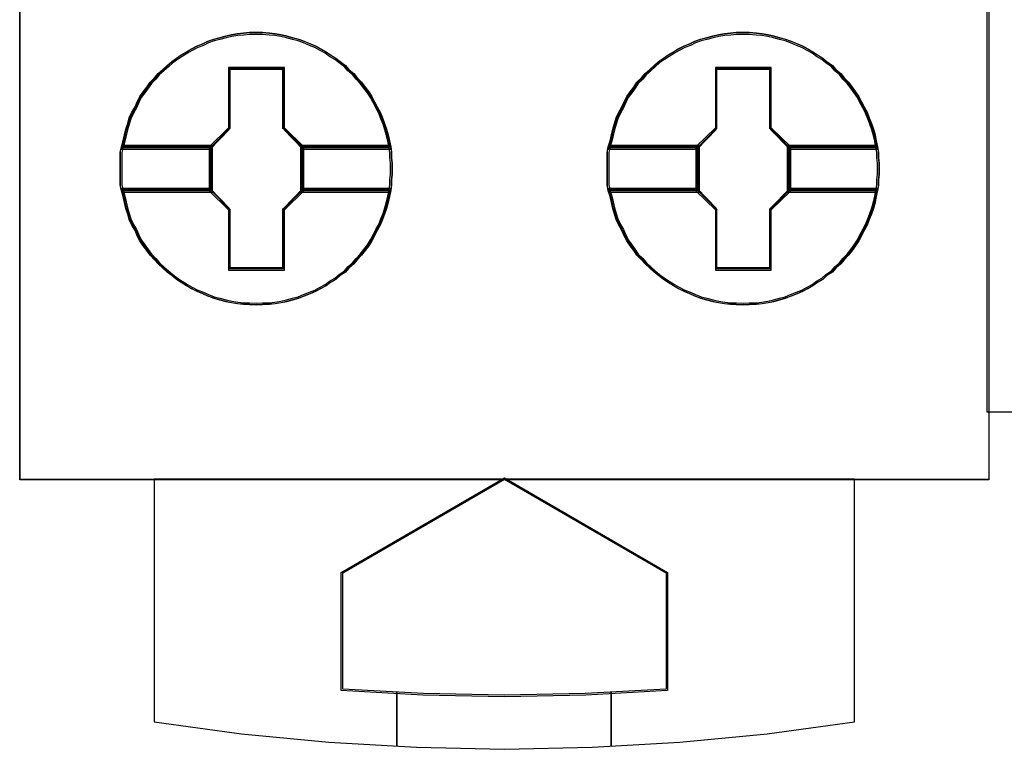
# Model space of a CAD drawing. Header units: millimetres. Extents: x 18084 to 52399, y 38174 to 56392.
# Tile 17 of 256: x 22812 to 22830, y 43727 to 43741. Entities that reach past the tile are written whole.
import ezdxf

# ---------------------------------------------------------------- set-up
doc = ezdxf.new("R2010")
doc.units = ezdxf.units.MM
doc.header["$LTSCALE"] = 100
doc.layers.add('45', color=7, linetype='Continuous')
doc.styles.get("Standard").update_dxf_attribs({"font": 'arial.ttf'})

# ---------------------------------------------------------------- blocks, each defined once
blk = doc.blocks.new('zw$B6D6')
at = {"layer": '45', "color": 7}
for points in [[(0, 8.8013), (1.8014, 8.8013), (1.8014, 8.8013), (1.8014, 0.5007), (1.8014, 0.5007), (0, 0.5007), (0, 0.5007), (0, 8.8013), (0, 8.8013)], [(0.0008, 8.8008), (1.8009, 8.8008), (1.8009, 0.5013), (0.0008, 0.5013), (0.0008, 8.8008)], [(0.6925, 1.0795), (0.6925, 1.0688), (0.6913, 1.0587), (0.6913, 1.0487), (0.6896, 1.0386), (0.6872, 1.0274), (0.6848, 1.0167), (0.6819, 1.0055), (0.6783, 0.9948), (0.6742, 0.9847), (0.67, 0.9741), (0.6647, 0.9646), (0.6594, 0.9545), (0.6546, 0.9451), (0.6487, 0.9362), (0.6422, 0.9273), (0.6351, 0.9184), (0.6274, 0.9101), (0.6209, 0.9024), (0.612, 0.8947), (0.6055, 0.887), (0.5955, 0.8805), (0.5878, 0.8734), (0.5777, 0.8675), (0.5694, 0.8616), (0.56, 0.8563), (0.5499, 0.8509), (0.5399, 0.8468), (0.5286, 0.8426), (0.5186, 0.8385), (0.5079, 0.8355), (0.4967, 0.8326), (0.486, 0.8302), (0.4748, 0.8284), (0.4641, 0.8272), (0.4511, 0.8267), (0.4405, 0.8261), (0.4269, 0.8267), (0.4162, 0.8272), (0.405, 0.8284), (0.3937, 0.8302), (0.3831, 0.8326), (0.3712, 0.8355), (0.3606, 0.8385), (0.3499, 0.8426), (0.3405, 0.8468), (0.3298, 0.8509), (0.3192, 0.8563), (0.3103, 0.8616), (0.3002, 0.8675), (0.2914, 0.8734), (0.2825, 0.8805), (0.2742, 0.887), (0.2659, 0.8947), (0.2576, 0.9024), (0.2505, 0.9101), (0.2423, 0.9184), (0.2363, 0.9273), (0.2298, 0.9362), (0.2233, 0.9451), (0.2186, 0.9545), (0.2145, 0.9646), (0.2085, 0.9741), (0.2038, 0.9847), (0.2008, 0.9948), (0.1973, 1.0055), (0.1949, 1.0167), (0.1926, 1.0274), (0.189, 1.0386), (0.1866, 1.0487), (0.1866, 1.0587), (0.1866, 1.0688), (0.1866, 1.0795), (0.1866, 1.0895), (0.1866, 1.0996), (0.1866, 1.1097), (0.189, 1.1197), (0.1926, 1.131), (0.1949, 1.1422), (0.1973, 1.1529), (0.2008, 1.1635), (0.2038, 1.1736), (0.2085, 1.1843), (0.2145, 1.1943), (0.2186, 1.2038), (0.2233, 1.2133), (0.2298, 1.2221), (0.2363, 1.231), (0.2423, 1.2399), (0.2505, 1.2482), (0.2576, 1.2565), (0.2659, 1.2636), (0.2742, 1.2713), (0.2825, 1.2784), (0.2914, 1.2849), (0.3002, 1.2908), (0.3103, 1.2967), (0.3192, 1.3021), (0.3298, 1.3074), (0.3405, 1.3116), (0.3499, 1.3163), (0.3606, 1.3198), (0.3712, 1.3228), (0.3831, 1.3258), (0.3937, 1.3281), (0.405, 1.3299), (0.4162, 1.3311), (0.4269, 1.3323), (0.4405, 1.3323), (0.4511, 1.3323), (0.4641, 1.3311), (0.4748, 1.3299), (0.486, 1.3281), (0.4967, 1.3258), (0.5079, 1.3228), (0.5186, 1.3198), (0.5286, 1.3163), (0.5399, 1.3116), (0.5499, 1.3074), (0.56, 1.3021), (0.5694, 1.2967), (0.5777, 1.2908), (0.5878, 1.2849), (0.5955, 1.2784), (0.6055, 1.2713), (0.612, 1.2636), (0.6209, 1.2565), (0.6274, 1.2482), (0.6351, 1.2399), (0.6422, 1.231), (0.6487, 1.2221), (0.6546, 1.2133), (0.6594, 1.2038), (0.6647, 1.1943), (0.67, 1.1843), (0.6742, 1.1736), (0.6783, 1.1635), (0.6819, 1.1529), (0.6848, 1.1422), (0.6872, 1.131), (0.6896, 1.1197), (0.6913, 1.1097), (0.6913, 1.0996), (0.6925, 1.0895), (0.6925, 1.0795)], [(0.4405, 1.3323), (0.4269, 1.3323), (0.4162, 1.3311), (0.405, 1.3299), (0.3938, 1.3281), (0.3831, 1.3256), (0.3713, 1.3226), (0.3606, 1.3196), (0.35, 1.316), (0.3405, 1.3112), (0.3299, 1.3069), (0.3192, 1.3015), (0.3104, 1.2961), (0.3003, 1.2901), (0.2914, 1.284), (0.2826, 1.2774), (0.2743, 1.2702), (0.266, 1.2623), (0.2577, 1.2551), (0.2506, 1.2466), (0.2423, 1.2382), (0.2364, 1.2291), (0.2299, 1.2201), (0.2234, 1.211), (0.2187, 1.2014), (0.2145, 1.1917), (0.2086, 1.1815), (0.2039, 1.1706), (0.2009, 1.1604), (0.1974, 1.1495), (0.195, 1.1387), (0.1927, 1.1272), (0.1891, 1.1158), (0.3541, 1.1158), (0.3896, 1.1519), (0.3896, 1.2653), (0.4908, 1.2653), (0.4908, 1.1519), (0.5262, 1.1158), (0.6895, 1.1158), (0.6871, 1.1272), (0.6848, 1.1387), (0.6818, 1.1495), (0.6783, 1.1604), (0.6741, 1.1706), (0.67, 1.1815), (0.6646, 1.1917), (0.6593, 1.2014), (0.6546, 1.211), (0.6487, 1.2201), (0.6422, 1.2291), (0.6351, 1.2382), (0.6274, 1.2466), (0.6209, 1.2551), (0.612, 1.2623), (0.6055, 1.2702), (0.5954, 1.2774), (0.5878, 1.284), (0.5777, 1.2901), (0.5694, 1.2961), (0.56, 1.3015), (0.5499, 1.3069), (0.5399, 1.3112), (0.5286, 1.316), (0.5186, 1.3196), (0.5079, 1.3226), (0.4967, 1.3256), (0.486, 1.3281), (0.4748, 1.3299), (0.4641, 1.3311), (0.4511, 1.3323), (0.4405, 1.3323)], [(0.1891, 1.1158), (0.3541, 1.1158), (0.3896, 1.1519), (0.3896, 1.2653), (0.4908, 1.2653), (0.4908, 1.1519), (0.5262, 1.1158), (0.6895, 1.1158), (0.6871, 1.1272), (0.6848, 1.1387), (0.6818, 1.1495), (0.6783, 1.1604), (0.6741, 1.1706), (0.67, 1.1815), (0.6646, 1.1917), (0.6593, 1.2014), (0.6546, 1.211), (0.6487, 1.2201), (0.6422, 1.2291), (0.6351, 1.2382), (0.6274, 1.2466), (0.6209, 1.2551), (0.612, 1.2623), (0.6055, 1.2702), (0.5954, 1.2774), (0.5878, 1.284), (0.5777, 1.2901), (0.5694, 1.2961), (0.56, 1.3015), (0.5499, 1.3069), (0.5399, 1.3112), (0.5286, 1.316), (0.5186, 1.3196), (0.5079, 1.3226), (0.4967, 1.3256), (0.486, 1.3281), (0.4748, 1.3299), (0.4641, 1.3311), (0.4511, 1.3323), (0.4405, 1.3323), (0.4269, 1.3323), (0.4162, 1.3311), (0.405, 1.3299), (0.3938, 1.3281), (0.3831, 1.3256), (0.3713, 1.3226), (0.3606, 1.3196), (0.35, 1.316), (0.3405, 1.3112), (0.3299, 1.3069), (0.3192, 1.3015), (0.3104, 1.2961), (0.3003, 1.2901), (0.2914, 1.284), (0.2826, 1.2774), (0.2743, 1.2702), (0.266, 1.2623), (0.2577, 1.2551), (0.2506, 1.2466), (0.2423, 1.2382), (0.2364, 1.2291), (0.2299, 1.2201), (0.2234, 1.211), (0.2187, 1.2014), (0.2145, 1.1917), (0.2086, 1.1815), (0.2039, 1.1706), (0.2009, 1.1604), (0.1974, 1.1495), (0.195, 1.1387), (0.1927, 1.1272), (0.1891, 1.1158)], [(0.4405, 1.329), (0.427, 1.329), (0.4165, 1.3278), (0.4054, 1.3266), (0.3943, 1.3249), (0.3838, 1.3226), (0.3721, 1.3196), (0.3616, 1.3167), (0.3511, 1.3132), (0.3417, 1.3085), (0.3312, 1.3044), (0.3207, 1.2992), (0.3119, 1.2939), (0.302, 1.288), (0.2932, 1.2822), (0.2845, 1.2758), (0.2763, 1.2688), (0.2681, 1.2611), (0.2599, 1.2541), (0.2529, 1.2459), (0.2447, 1.2378), (0.2389, 1.229), (0.2325, 1.2202), (0.226, 1.2114), (0.2214, 1.2021), (0.2173, 1.1927), (0.2114, 1.1828), (0.2067, 1.1723), (0.2038, 1.1623), (0.2003, 1.1518), (0.198, 1.1413), (0.1956, 1.1302), (0.1921, 1.119), (0.3552, 1.119), (0.3902, 1.1541), (0.3902, 1.2641), (0.4901, 1.2641), (0.4901, 1.1541), (0.5252, 1.119), (0.6865, 1.119), (0.6841, 1.1302), (0.6818, 1.1413), (0.6789, 1.1518), (0.6754, 1.1623), (0.6713, 1.1723), (0.6672, 1.1828), (0.6619, 1.1927), (0.6567, 1.2021), (0.652, 1.2114), (0.6462, 1.2202), (0.6397, 1.229), (0.6327, 1.2378), (0.6251, 1.2459), (0.6187, 1.2541), (0.6099, 1.2611), (0.6035, 1.2688), (0.5936, 1.2758), (0.586, 1.2822), (0.576, 1.288), (0.5679, 1.2939), (0.5585, 1.2992), (0.5486, 1.3044), (0.5386, 1.3085), (0.5275, 1.3132), (0.5176, 1.3167), (0.5071, 1.3196), (0.496, 1.3226), (0.4855, 1.3249), (0.4744, 1.3266), (0.4638, 1.3278), (0.451, 1.329), (0.4405, 1.329)], [(0.1921, 1.119), (0.3552, 1.119), (0.3902, 1.1541), (0.3902, 1.2641), (0.4901, 1.2641), (0.4901, 1.1541), (0.5252, 1.119), (0.6865, 1.119), (0.6841, 1.1302), (0.6818, 1.1413), (0.6789, 1.1518), (0.6754, 1.1623), (0.6713, 1.1723), (0.6672, 1.1828), (0.6619, 1.1927), (0.6567, 1.2021), (0.652, 1.2114), (0.6462, 1.2202), (0.6397, 1.229), (0.6327, 1.2378), (0.6251, 1.2459), (0.6187, 1.2541), (0.6099, 1.2611), (0.6035, 1.2688), (0.5936, 1.2758), (0.586, 1.2822), (0.576, 1.288), (0.5679, 1.2939), (0.5585, 1.2992), (0.5486, 1.3044), (0.5386, 1.3085), (0.5275, 1.3132), (0.5176, 1.3167), (0.5071, 1.3196), (0.496, 1.3226), (0.4855, 1.3249), (0.4744, 1.3266), (0.4638, 1.3278), (0.451, 1.329), (0.4405, 1.329), (0.427, 1.329), (0.4165, 1.3278), (0.4054, 1.3266), (0.3943, 1.3249), (0.3838, 1.3226), (0.3721, 1.3196), (0.3616, 1.3167), (0.3511, 1.3132), (0.3417, 1.3085), (0.3312, 1.3044), (0.3207, 1.2992), (0.3119, 1.2939), (0.302, 1.288), (0.2932, 1.2822), (0.2845, 1.2758), (0.2763, 1.2688), (0.2681, 1.2611), (0.2599, 1.2541), (0.2529, 1.2459), (0.2447, 1.2378), (0.2389, 1.229), (0.2325, 1.2202), (0.226, 1.2114), (0.2214, 1.2021), (0.2173, 1.1927), (0.2114, 1.1828), (0.2067, 1.1723), (0.2038, 1.1623), (0.2003, 1.1518), (0.198, 1.1413), (0.1956, 1.1302), (0.1921, 1.119)], [(1.5975, 1.0795), (1.5975, 1.0688), (1.5963, 1.0587), (1.5963, 1.0487), (1.5945, 1.0386), (1.5921, 1.0274), (1.5898, 1.0167), (1.5868, 1.0055), (1.5833, 0.9948), (1.5791, 0.9847), (1.575, 0.9741), (1.5697, 0.9646), (1.5643, 0.9545), (1.5596, 0.9451), (1.5537, 0.9362), (1.5472, 0.9273), (1.5401, 0.9184), (1.5324, 0.9101), (1.5259, 0.9024), (1.517, 0.8947), (1.5105, 0.887), (1.5004, 0.8805), (1.4927, 0.8734), (1.4827, 0.8675), (1.4744, 0.8616), (1.4649, 0.8563), (1.4549, 0.8509), (1.4448, 0.8468), (1.4336, 0.8426), (1.4235, 0.8385), (1.4129, 0.8355), (1.4016, 0.8326), (1.391, 0.8302), (1.3797, 0.8284), (1.3691, 0.8272), (1.3561, 0.8267), (1.3454, 0.8261), (1.3318, 0.8267), (1.3212, 0.8272), (1.3099, 0.8284), (1.2987, 0.8302), (1.288, 0.8326), (1.2762, 0.8355), (1.2655, 0.8385), (1.2549, 0.8426), (1.2454, 0.8468), (1.2348, 0.8509), (1.2241, 0.8563), (1.2153, 0.8616), (1.2052, 0.8675), (1.1963, 0.8734), (1.1874, 0.8805), (1.1792, 0.887), (1.1709, 0.8947), (1.1626, 0.9024), (1.1555, 0.9101), (1.1472, 0.9184), (1.1413, 0.9273), (1.1348, 0.9362), (1.1283, 0.9451), (1.1235, 0.9545), (1.1194, 0.9646), (1.1135, 0.9741), (1.1088, 0.9847), (1.1058, 0.9948), (1.1023, 1.0055), (1.0999, 1.0167), (1.0975, 1.0274), (1.094, 1.0386), (1.0916, 1.0487), (1.0916, 1.0587), (1.0916, 1.0688), (1.0916, 1.0795), (1.0916, 1.0895), (1.0916, 1.0996), (1.0916, 1.1097), (1.094, 1.1197), (1.0975, 1.131), (1.0999, 1.1422), (1.1023, 1.1529), (1.1058, 1.1635), (1.1088, 1.1736), (1.1135, 1.1843), (1.1194, 1.1943), (1.1235, 1.2038), (1.1283, 1.2133), (1.1348, 1.2221), (1.1413, 1.231), (1.1472, 1.2399), (1.1555, 1.2482), (1.1626, 1.2565), (1.1709, 1.2636), (1.1792, 1.2713), (1.1874, 1.2784), (1.1963, 1.2849), (1.2052, 1.2908), (1.2153, 1.2967), (1.2241, 1.3021), (1.2348, 1.3074), (1.2454, 1.3116), (1.2549, 1.3163), (1.2655, 1.3198), (1.2762, 1.3228), (1.288, 1.3258), (1.2987, 1.3281), (1.3099, 1.3299), (1.3212, 1.3311), (1.3318, 1.3323), (1.3454, 1.3323), (1.3561, 1.3323), (1.3691, 1.3311), (1.3797, 1.3299), (1.391, 1.3281), (1.4016, 1.3258), (1.4129, 1.3228), (1.4235, 1.3198), (1.4336, 1.3163), (1.4448, 1.3116), (1.4549, 1.3074), (1.4649, 1.3021), (1.4744, 1.2967), (1.4827, 1.2908), (1.4927, 1.2849), (1.5004, 1.2784), (1.5105, 1.2713), (1.517, 1.2636), (1.5259, 1.2565), (1.5324, 1.2482), (1.5401, 1.2399), (1.5472, 1.231), (1.5537, 1.2221), (1.5596, 1.2133), (1.5643, 1.2038), (1.5697, 1.1943), (1.575, 1.1843), (1.5791, 1.1736), (1.5833, 1.1635), (1.5868, 1.1529), (1.5898, 1.1422), (1.5921, 1.131), (1.5945, 1.1197), (1.5963, 1.1097), (1.5963, 1.0996), (1.5975, 1.0895), (1.5975, 1.0795)], [(1.3454, 1.3323), (1.3318, 1.3323), (1.3212, 1.3311), (1.31, 1.3299), (1.2987, 1.3281), (1.2881, 1.3256), (1.2762, 1.3226), (1.2656, 1.3196), (1.2549, 1.316), (1.2455, 1.3112), (1.2348, 1.3069), (1.2242, 1.3015), (1.2153, 1.2961), (1.2053, 1.2901), (1.1964, 1.284), (1.1875, 1.2774), (1.1792, 1.2702), (1.171, 1.2623), (1.1627, 1.2551), (1.1556, 1.2466), (1.1473, 1.2382), (1.1414, 1.2291), (1.1349, 1.2201), (1.1284, 1.211), (1.1236, 1.2014), (1.1195, 1.1917), (1.1136, 1.1815), (1.1089, 1.1706), (1.1059, 1.1604), (1.1024, 1.1495), (1.1, 1.1387), (1.0976, 1.1272), (1.0941, 1.1158), (1.2591, 1.1158), (1.2946, 1.1519), (1.2946, 1.2653), (1.3957, 1.2653), (1.3957, 1.1519), (1.4312, 1.1158), (1.5944, 1.1158), (1.5921, 1.1272), (1.5897, 1.1387), (1.5868, 1.1495), (1.5832, 1.1604), (1.5791, 1.1706), (1.5749, 1.1815), (1.5696, 1.1917), (1.5643, 1.2014), (1.5595, 1.211), (1.5536, 1.2201), (1.5471, 1.2291), (1.54, 1.2382), (1.5323, 1.2466), (1.5258, 1.2551), (1.517, 1.2623), (1.5105, 1.2702), (1.5004, 1.2774), (1.4927, 1.284), (1.4827, 1.2901), (1.4744, 1.2961), (1.4649, 1.3015), (1.4549, 1.3069), (1.4448, 1.3112), (1.4336, 1.316), (1.4235, 1.3196), (1.4129, 1.3226), (1.4016, 1.3256), (1.391, 1.3281), (1.3797, 1.3299), (1.3691, 1.3311), (1.3561, 1.3323), (1.3454, 1.3323)], [(1.0941, 1.1158), (1.2591, 1.1158), (1.2946, 1.1519), (1.2946, 1.2653), (1.3957, 1.2653), (1.3957, 1.1519), (1.4312, 1.1158), (1.5944, 1.1158), (1.5921, 1.1272), (1.5897, 1.1387), (1.5868, 1.1495), (1.5832, 1.1604), (1.5791, 1.1706), (1.5749, 1.1815), (1.5696, 1.1917), (1.5643, 1.2014), (1.5595, 1.211), (1.5536, 1.2201), (1.5471, 1.2291), (1.54, 1.2382), (1.5323, 1.2466), (1.5258, 1.2551), (1.517, 1.2623), (1.5105, 1.2702), (1.5004, 1.2774), (1.4927, 1.284), (1.4827, 1.2901), (1.4744, 1.2961), (1.4649, 1.3015), (1.4549, 1.3069), (1.4448, 1.3112), (1.4336, 1.316), (1.4235, 1.3196), (1.4129, 1.3226), (1.4016, 1.3256), (1.391, 1.3281), (1.3797, 1.3299), (1.3691, 1.3311), (1.3561, 1.3323), (1.3454, 1.3323), (1.3318, 1.3323), (1.3212, 1.3311), (1.31, 1.3299), (1.2987, 1.3281), (1.2881, 1.3256), (1.2762, 1.3226), (1.2656, 1.3196), (1.2549, 1.316), (1.2455, 1.3112), (1.2348, 1.3069), (1.2242, 1.3015), (1.2153, 1.2961), (1.2053, 1.2901), (1.1964, 1.284), (1.1875, 1.2774), (1.1792, 1.2702), (1.171, 1.2623), (1.1627, 1.2551), (1.1556, 1.2466), (1.1473, 1.2382), (1.1414, 1.2291), (1.1349, 1.2201), (1.1284, 1.211), (1.1236, 1.2014), (1.1195, 1.1917), (1.1136, 1.1815), (1.1089, 1.1706), (1.1059, 1.1604), (1.1024, 1.1495), (1.1, 1.1387), (1.0976, 1.1272), (1.0941, 1.1158)], [(1.3454, 1.329), (1.332, 1.329), (1.3215, 1.3278), (1.3104, 1.3266), (1.2993, 1.3249), (1.2887, 1.3226), (1.2771, 1.3196), (1.2665, 1.3167), (1.256, 1.3132), (1.2467, 1.3085), (1.2362, 1.3044), (1.2256, 1.2992), (1.2169, 1.2939), (1.2069, 1.288), (1.1982, 1.2822), (1.1894, 1.2758), (1.1812, 1.2688), (1.1731, 1.2611), (1.1649, 1.2541), (1.1579, 1.2459), (1.1497, 1.2378), (1.1438, 1.229), (1.1374, 1.2202), (1.131, 1.2114), (1.1263, 1.2021), (1.1222, 1.1927), (1.1164, 1.1828), (1.1117, 1.1723), (1.1088, 1.1623), (1.1053, 1.1518), (1.1029, 1.1413), (1.1006, 1.1302), (1.0971, 1.119), (1.2601, 1.119), (1.2952, 1.1541), (1.2952, 1.2641), (1.3951, 1.2641), (1.3951, 1.1541), (1.4302, 1.119), (1.5914, 1.119), (1.5891, 1.1302), (1.5868, 1.1413), (1.5838, 1.1518), (1.5803, 1.1623), (1.5762, 1.1723), (1.5721, 1.1828), (1.5669, 1.1927), (1.5616, 1.2021), (1.557, 1.2114), (1.5511, 1.2202), (1.5447, 1.229), (1.5377, 1.2378), (1.5301, 1.2459), (1.5236, 1.2541), (1.5149, 1.2611), (1.5085, 1.2688), (1.4985, 1.2758), (1.4909, 1.2822), (1.481, 1.288), (1.4728, 1.2939), (1.4635, 1.2992), (1.4535, 1.3044), (1.4436, 1.3085), (1.4325, 1.3132), (1.4226, 1.3167), (1.412, 1.3196), (1.4009, 1.3226), (1.3904, 1.3249), (1.3793, 1.3266), (1.3688, 1.3278), (1.3559, 1.329), (1.3454, 1.329)], [(1.0971, 1.119), (1.2601, 1.119), (1.2952, 1.1541), (1.2952, 1.2641), (1.3951, 1.2641), (1.3951, 1.1541), (1.4302, 1.119), (1.5914, 1.119), (1.5891, 1.1302), (1.5868, 1.1413), (1.5838, 1.1518), (1.5803, 1.1623), (1.5762, 1.1723), (1.5721, 1.1828), (1.5669, 1.1927), (1.5616, 1.2021), (1.557, 1.2114), (1.5511, 1.2202), (1.5447, 1.229), (1.5377, 1.2378), (1.5301, 1.2459), (1.5236, 1.2541), (1.5149, 1.2611), (1.5085, 1.2688), (1.4985, 1.2758), (1.4909, 1.2822), (1.481, 1.288), (1.4728, 1.2939), (1.4635, 1.2992), (1.4535, 1.3044), (1.4436, 1.3085), (1.4325, 1.3132), (1.4226, 1.3167), (1.412, 1.3196), (1.4009, 1.3226), (1.3904, 1.3249), (1.3793, 1.3266), (1.3688, 1.3278), (1.3559, 1.329), (1.3454, 1.329), (1.332, 1.329), (1.3215, 1.3278), (1.3104, 1.3266), (1.2993, 1.3249), (1.2887, 1.3226), (1.2771, 1.3196), (1.2665, 1.3167), (1.256, 1.3132), (1.2467, 1.3085), (1.2362, 1.3044), (1.2256, 1.2992), (1.2169, 1.2939), (1.2069, 1.288), (1.1982, 1.2822), (1.1894, 1.2758), (1.1812, 1.2688), (1.1731, 1.2611), (1.1649, 1.2541), (1.1579, 1.2459), (1.1497, 1.2378), (1.1438, 1.229), (1.1374, 1.2202), (1.131, 1.2114), (1.1263, 1.2021), (1.1222, 1.1927), (1.1164, 1.1828), (1.1117, 1.1723), (1.1088, 1.1623), (1.1053, 1.1518), (1.1029, 1.1413), (1.1006, 1.1302), (1.0971, 1.119)], [(0.492, 1.2673), (0.3883, 1.2673), (0.3883, 1.1555), (0.3519, 1.1198), (0.3519, 1.0383), (0.3883, 1.0026), (0.3883, 0.8907), (0.492, 0.8907), (0.492, 1.0026), (0.5284, 1.0383), (0.5284, 1.1198), (0.492, 1.1555), (0.492, 1.2673)], [(0.4903, 1.2643), (0.3903, 1.2643), (0.3903, 1.1543), (0.3552, 1.1192), (0.3552, 1.0391), (0.3903, 1.004), (0.3903, 0.894), (0.4903, 0.894), (0.4903, 1.004), (0.5254, 1.0391), (0.5254, 1.1192), (0.4903, 1.1543), (0.4903, 1.2643)], [(0.3892, 1.2651), (0.491, 1.2651), (0.3892, 1.2651)], [(0.3892, 1.1533), (0.3892, 1.2651), (0.3892, 1.1533)], [(0.4891, 1.1533), (0.4891, 1.2651), (0.4891, 1.1533)], [(1.3969, 1.2673), (1.2932, 1.2673), (1.2932, 1.1555), (1.2568, 1.1198), (1.2568, 1.0383), (1.2932, 1.0026), (1.2932, 0.8907), (1.3969, 0.8907), (1.3969, 1.0026), (1.4333, 1.0383), (1.4333, 1.1198), (1.3969, 1.1555), (1.3969, 1.2673)], [(1.3952, 1.2643), (1.2952, 1.2643), (1.2952, 1.1543), (1.2601, 1.1192), (1.2601, 1.0391), (1.2952, 1.004), (1.2952, 0.894), (1.3952, 0.894), (1.3952, 1.004), (1.4303, 1.0391), (1.4303, 1.1192), (1.3952, 1.1543), (1.3952, 1.2643)], [(1.2942, 1.2651), (1.396, 1.2651), (1.2942, 1.2651)], [(1.2942, 1.1533), (1.2942, 1.2651), (1.2942, 1.1533)], [(1.3941, 1.1533), (1.3941, 1.2651), (1.3941, 1.1533)], [(0.3544, 1.1182), (0.3911, 1.1552), (0.3544, 1.1182)], [(0.5262, 1.1182), (0.4891, 1.1552), (0.5262, 1.1182)], [(1.2593, 1.1182), (1.2961, 1.1552), (1.2593, 1.1182)], [(1.4311, 1.1182), (1.3941, 1.1552), (1.4311, 1.1182)], [(0.3585, 1.1223), (0.1891, 1.1223), (0.1866, 1.1116), (0.1866, 1.1008), (0.1866, 1.0901), (0.1866, 1.0793), (0.1866, 1.068), (0.1866, 1.0572), (0.1866, 1.0465), (0.1891, 1.0357), (0.3585, 1.0357), (0.3585, 1.1223)], [(0.3585, 1.0357), (0.3585, 1.1223), (0.1891, 1.1223), (0.1866, 1.1116), (0.1866, 1.1008), (0.1866, 1.0901), (0.1866, 1.0793), (0.1866, 1.068), (0.1866, 1.0572), (0.1866, 1.0465), (0.1891, 1.0357), (0.3585, 1.0357)], [(0.3554, 1.1193), (0.1923, 1.1193), (0.1899, 1.1094), (0.1899, 1.0994), (0.1899, 1.0894), (0.1899, 1.0795), (0.1899, 1.0689), (0.1899, 1.0589), (0.1899, 1.049), (0.1923, 1.039), (0.3554, 1.039), (0.3554, 1.1193)], [(0.3554, 1.039), (0.3554, 1.1193), (0.1923, 1.1193), (0.1899, 1.1094), (0.1899, 1.0994), (0.1899, 1.0894), (0.1899, 1.0795), (0.1899, 1.0689), (0.1899, 1.0589), (0.1899, 1.049), (0.1923, 1.039), (0.3554, 1.039)], [(0.1913, 1.1201), (0.3563, 1.1201), (0.1913, 1.1201)], [(0.3544, 1.1201), (0.3544, 1.0382), (0.3544, 1.1201)], [(0.6895, 1.1223), (0.5218, 1.1223), (0.5218, 1.0357), (0.6895, 1.0357), (0.6913, 1.0465), (0.6913, 1.0572), (0.6925, 1.068), (0.6925, 1.0793), (0.6925, 1.0901), (0.6913, 1.1008), (0.6913, 1.1116), (0.6895, 1.1223)], [(0.5218, 1.1223), (0.5218, 1.0357), (0.6895, 1.0357), (0.6913, 1.0465), (0.6913, 1.0572), (0.6925, 1.068), (0.6925, 1.0793), (0.6925, 1.0901), (0.6913, 1.1008), (0.6913, 1.1116), (0.6895, 1.1223), (0.5218, 1.1223)], [(0.5243, 1.1201), (0.6873, 1.1201), (0.5243, 1.1201)], [(0.5243, 1.1201), (0.5243, 1.0382), (0.5243, 1.1201)], [(0.6863, 1.1193), (0.5251, 1.1193), (0.5251, 1.039), (0.6863, 1.039), (0.688, 1.049), (0.688, 1.0589), (0.6892, 1.0689), (0.6892, 1.0795), (0.6892, 1.0894), (0.688, 1.0994), (0.688, 1.1094), (0.6863, 1.1193)], [(0.5251, 1.1193), (0.5251, 1.039), (0.6863, 1.039), (0.688, 1.049), (0.688, 1.0589), (0.6892, 1.0689), (0.6892, 1.0795), (0.6892, 1.0894), (0.688, 1.0994), (0.688, 1.1094), (0.6863, 1.1193), (0.5251, 1.1193)], [(1.2634, 1.1223), (1.094, 1.1223), (1.0916, 1.1116), (1.0916, 1.1008), (1.0916, 1.0901), (1.0916, 1.0793), (1.0916, 1.068), (1.0916, 1.0572), (1.0916, 1.0465), (1.094, 1.0357), (1.2634, 1.0357), (1.2634, 1.1223)], [(1.2634, 1.0357), (1.2634, 1.1223), (1.094, 1.1223), (1.0916, 1.1116), (1.0916, 1.1008), (1.0916, 1.0901), (1.0916, 1.0793), (1.0916, 1.068), (1.0916, 1.0572), (1.0916, 1.0465), (1.094, 1.0357), (1.2634, 1.0357)], [(1.2604, 1.1193), (1.0972, 1.1193), (1.0949, 1.1094), (1.0949, 1.0994), (1.0949, 1.0894), (1.0949, 1.0795), (1.0949, 1.0689), (1.0949, 1.0589), (1.0949, 1.049), (1.0972, 1.039), (1.2604, 1.039), (1.2604, 1.1193)], [(1.2604, 1.039), (1.2604, 1.1193), (1.0972, 1.1193), (1.0949, 1.1094), (1.0949, 1.0994), (1.0949, 1.0894), (1.0949, 1.0795), (1.0949, 1.0689), (1.0949, 1.0589), (1.0949, 1.049), (1.0972, 1.039), (1.2604, 1.039)], [(1.0963, 1.1201), (1.2612, 1.1201), (1.0963, 1.1201)], [(1.2593, 1.1201), (1.2593, 1.0382), (1.2593, 1.1201)], [(1.5944, 1.1223), (1.4267, 1.1223), (1.4267, 1.0357), (1.5944, 1.0357), (1.5962, 1.0465), (1.5962, 1.0572), (1.5975, 1.068), (1.5975, 1.0793), (1.5975, 1.0901), (1.5962, 1.1008), (1.5962, 1.1116), (1.5944, 1.1223)], [(1.4267, 1.1223), (1.4267, 1.0357), (1.5944, 1.0357), (1.5962, 1.0465), (1.5962, 1.0572), (1.5975, 1.068), (1.5975, 1.0793), (1.5975, 1.0901), (1.5962, 1.1008), (1.5962, 1.1116), (1.5944, 1.1223), (1.4267, 1.1223)], [(1.4292, 1.1201), (1.5922, 1.1201), (1.4292, 1.1201)], [(1.4292, 1.1201), (1.4292, 1.0382), (1.4292, 1.1201)], [(1.5912, 1.1193), (1.43, 1.1193), (1.43, 1.039), (1.5912, 1.039), (1.593, 1.049), (1.593, 1.0589), (1.5942, 1.0689), (1.5942, 1.0795), (1.5942, 1.0894), (1.593, 1.0994), (1.593, 1.1094), (1.5912, 1.1193)], [(1.43, 1.1193), (1.43, 1.039), (1.5912, 1.039), (1.593, 1.049), (1.593, 1.0589), (1.5942, 1.0689), (1.5942, 1.0795), (1.5942, 1.0894), (1.593, 1.0994), (1.593, 1.1094), (1.5912, 1.1193), (1.43, 1.1193)], [(0.6895, 1.0423), (0.5262, 1.0423), (0.4908, 1.0062), (0.4908, 0.8929), (0.3896, 0.8929), (0.3896, 1.0062), (0.3541, 1.0423), (0.1891, 1.0423), (0.1927, 1.0309), (0.195, 1.02), (0.1974, 1.0086), (0.2009, 0.9977), (0.2039, 0.9875), (0.2086, 0.9766), (0.2145, 0.967), (0.2187, 0.9568), (0.2234, 0.9471), (0.2299, 0.9381), (0.2364, 0.9291), (0.2423, 0.92), (0.2506, 0.9116), (0.2577, 0.9038), (0.266, 0.8959), (0.2743, 0.8881), (0.2826, 0.8815), (0.2914, 0.8742), (0.3003, 0.8682), (0.3104, 0.8622), (0.3192, 0.8568), (0.3299, 0.8514), (0.3405, 0.8471), (0.35, 0.8429), (0.3606, 0.8387), (0.3713, 0.8357), (0.3831, 0.8327), (0.3938, 0.8303), (0.405, 0.8285), (0.4162, 0.8273), (0.4269, 0.8267), (0.4405, 0.8261), (0.4511, 0.8267), (0.4641, 0.8273), (0.4748, 0.8285), (0.486, 0.8303), (0.4967, 0.8327), (0.5079, 0.8357), (0.5186, 0.8387), (0.5286, 0.8429), (0.5399, 0.8471), (0.5499, 0.8514), (0.56, 0.8568), (0.5694, 0.8622), (0.5777, 0.8682), (0.5878, 0.8742), (0.5954, 0.8815), (0.6055, 0.8881), (0.612, 0.8959), (0.6209, 0.9038), (0.6274, 0.9116), (0.6351, 0.92), (0.6422, 0.9291), (0.6487, 0.9381), (0.6546, 0.9471), (0.6593, 0.9568), (0.6646, 0.967), (0.67, 0.9766), (0.6741, 0.9875), (0.6783, 0.9977), (0.6818, 1.0086), (0.6848, 1.02), (0.6871, 1.0309), (0.6895, 1.0423)], [(0.3896, 0.8929), (0.3896, 1.0062), (0.3541, 1.0423), (0.1891, 1.0423), (0.1927, 1.0309), (0.195, 1.02), (0.1974, 1.0086), (0.2009, 0.9977), (0.2039, 0.9875), (0.2086, 0.9766), (0.2145, 0.967), (0.2187, 0.9568), (0.2234, 0.9471), (0.2299, 0.9381), (0.2364, 0.9291), (0.2423, 0.92), (0.2506, 0.9116), (0.2577, 0.9038), (0.266, 0.8959), (0.2743, 0.8881), (0.2826, 0.8815), (0.2914, 0.8742), (0.3003, 0.8682), (0.3104, 0.8622), (0.3192, 0.8568), (0.3299, 0.8514), (0.3405, 0.8471), (0.35, 0.8429), (0.3606, 0.8387), (0.3713, 0.8357), (0.3831, 0.8327), (0.3938, 0.8303), (0.405, 0.8285), (0.4162, 0.8273), (0.4269, 0.8267), (0.4405, 0.8261), (0.4511, 0.8267), (0.4641, 0.8273), (0.4748, 0.8285), (0.486, 0.8303), (0.4967, 0.8327), (0.5079, 0.8357), (0.5186, 0.8387), (0.5286, 0.8429), (0.5399, 0.8471), (0.5499, 0.8514), (0.56, 0.8568), (0.5694, 0.8622), (0.5777, 0.8682), (0.5878, 0.8742), (0.5954, 0.8815), (0.6055, 0.8881), (0.612, 0.8959), (0.6209, 0.9038), (0.6274, 0.9116), (0.6351, 0.92), (0.6422, 0.9291), (0.6487, 0.9381), (0.6546, 0.9471), (0.6593, 0.9568), (0.6646, 0.967), (0.67, 0.9766), (0.6741, 0.9875), (0.6783, 0.9977), (0.6818, 1.0086), (0.6848, 1.02), (0.6871, 1.0309), (0.6895, 1.0423), (0.5262, 1.0423), (0.4908, 1.0062), (0.4908, 0.8929), (0.3896, 0.8929)], [(0.1913, 1.0401), (0.3563, 1.0401), (0.1913, 1.0401)], [(0.6865, 1.0393), (0.5252, 1.0393), (0.4901, 1.0042), (0.4901, 0.8941), (0.3902, 0.8941), (0.3902, 1.0042), (0.3552, 1.0393), (0.1921, 1.0393), (0.1956, 1.0282), (0.198, 1.0176), (0.2003, 1.0065), (0.2038, 0.996), (0.2067, 0.986), (0.2114, 0.9755), (0.2173, 0.9661), (0.2214, 0.9561), (0.226, 0.9468), (0.2325, 0.938), (0.2389, 0.9292), (0.2447, 0.9204), (0.2529, 0.9122), (0.2599, 0.9046), (0.2681, 0.897), (0.2763, 0.8894), (0.2845, 0.8829), (0.2932, 0.8759), (0.302, 0.8701), (0.3119, 0.8642), (0.3207, 0.8589), (0.3312, 0.8537), (0.3417, 0.8496), (0.3511, 0.8455), (0.3616, 0.8414), (0.3721, 0.8384), (0.3838, 0.8355), (0.3943, 0.8332), (0.4054, 0.8314), (0.4165, 0.8302), (0.427, 0.8297), (0.4405, 0.8291), (0.451, 0.8297), (0.4638, 0.8302), (0.4744, 0.8314), (0.4855, 0.8332), (0.496, 0.8355), (0.5071, 0.8384), (0.5176, 0.8414), (0.5275, 0.8455), (0.5386, 0.8496), (0.5486, 0.8537), (0.5585, 0.8589), (0.5679, 0.8642), (0.576, 0.8701), (0.586, 0.8759), (0.5936, 0.8829), (0.6035, 0.8894), (0.6099, 0.897), (0.6187, 0.9046), (0.6251, 0.9122), (0.6327, 0.9204), (0.6397, 0.9292), (0.6462, 0.938), (0.652, 0.9468), (0.6567, 0.9561), (0.6619, 0.9661), (0.6672, 0.9755), (0.6713, 0.986), (0.6754, 0.996), (0.6789, 1.0065), (0.6818, 1.0176), (0.6841, 1.0282), (0.6865, 1.0393)], [(0.3902, 0.8941), (0.3902, 1.0042), (0.3552, 1.0393), (0.1921, 1.0393), (0.1956, 1.0282), (0.198, 1.0176), (0.2003, 1.0065), (0.2038, 0.996), (0.2067, 0.986), (0.2114, 0.9755), (0.2173, 0.9661), (0.2214, 0.9561), (0.226, 0.9468), (0.2325, 0.938), (0.2389, 0.9292), (0.2447, 0.9204), (0.2529, 0.9122), (0.2599, 0.9046), (0.2681, 0.897), (0.2763, 0.8894), (0.2845, 0.8829), (0.2932, 0.8759), (0.302, 0.8701), (0.3119, 0.8642), (0.3207, 0.8589), (0.3312, 0.8537), (0.3417, 0.8496), (0.3511, 0.8455), (0.3616, 0.8414), (0.3721, 0.8384), (0.3838, 0.8355), (0.3943, 0.8332), (0.4054, 0.8314), (0.4165, 0.8302), (0.427, 0.8297), (0.4405, 0.8291), (0.451, 0.8297), (0.4638, 0.8302), (0.4744, 0.8314), (0.4855, 0.8332), (0.496, 0.8355), (0.5071, 0.8384), (0.5176, 0.8414), (0.5275, 0.8455), (0.5386, 0.8496), (0.5486, 0.8537), (0.5585, 0.8589), (0.5679, 0.8642), (0.576, 0.8701), (0.586, 0.8759), (0.5936, 0.8829), (0.6035, 0.8894), (0.6099, 0.897), (0.6187, 0.9046), (0.6251, 0.9122), (0.6327, 0.9204), (0.6397, 0.9292), (0.6462, 0.938), (0.652, 0.9468), (0.6567, 0.9561), (0.6619, 0.9661), (0.6672, 0.9755), (0.6713, 0.986), (0.6754, 0.996), (0.6789, 1.0065), (0.6818, 1.0176), (0.6841, 1.0282), (0.6865, 1.0393), (0.5252, 1.0393), (0.4901, 1.0042), (0.4901, 0.8941), (0.3902, 0.8941)], [(0.3544, 1.0401), (0.3911, 1.0031), (0.3544, 1.0401)], [(0.5262, 1.0401), (0.4891, 1.0031), (0.5262, 1.0401)], [(0.5243, 1.0401), (0.6873, 1.0401), (0.5243, 1.0401)], [(1.5944, 1.0423), (1.4312, 1.0423), (1.3957, 1.0062), (1.3957, 0.8929), (1.2946, 0.8929), (1.2946, 1.0062), (1.2591, 1.0423), (1.0941, 1.0423), (1.0976, 1.0309), (1.1, 1.02), (1.1024, 1.0086), (1.1059, 0.9977), (1.1089, 0.9875), (1.1136, 0.9766), (1.1195, 0.967), (1.1236, 0.9568), (1.1284, 0.9471), (1.1349, 0.9381), (1.1414, 0.9291), (1.1473, 0.92), (1.1556, 0.9116), (1.1627, 0.9038), (1.171, 0.8959), (1.1792, 0.8881), (1.1875, 0.8815), (1.1964, 0.8742), (1.2053, 0.8682), (1.2153, 0.8622), (1.2242, 0.8568), (1.2348, 0.8514), (1.2455, 0.8471), (1.2549, 0.8429), (1.2656, 0.8387), (1.2762, 0.8357), (1.2881, 0.8327), (1.2987, 0.8303), (1.31, 0.8285), (1.3212, 0.8273), (1.3318, 0.8267), (1.3454, 0.8261), (1.3561, 0.8267), (1.3691, 0.8273), (1.3797, 0.8285), (1.391, 0.8303), (1.4016, 0.8327), (1.4129, 0.8357), (1.4235, 0.8387), (1.4336, 0.8429), (1.4448, 0.8471), (1.4549, 0.8514), (1.4649, 0.8568), (1.4744, 0.8622), (1.4827, 0.8682), (1.4927, 0.8742), (1.5004, 0.8815), (1.5105, 0.8881), (1.517, 0.8959), (1.5258, 0.9038), (1.5323, 0.9116), (1.54, 0.92), (1.5471, 0.9291), (1.5536, 0.9381), (1.5595, 0.9471), (1.5643, 0.9568), (1.5696, 0.967), (1.5749, 0.9766), (1.5791, 0.9875), (1.5832, 0.9977), (1.5868, 1.0086), (1.5897, 1.02), (1.5921, 1.0309), (1.5944, 1.0423)], [(1.2946, 0.8929), (1.2946, 1.0062), (1.2591, 1.0423), (1.0941, 1.0423), (1.0976, 1.0309), (1.1, 1.02), (1.1024, 1.0086), (1.1059, 0.9977), (1.1089, 0.9875), (1.1136, 0.9766), (1.1195, 0.967), (1.1236, 0.9568), (1.1284, 0.9471), (1.1349, 0.9381), (1.1414, 0.9291), (1.1473, 0.92), (1.1556, 0.9116), (1.1627, 0.9038), (1.171, 0.8959), (1.1792, 0.8881), (1.1875, 0.8815), (1.1964, 0.8742), (1.2053, 0.8682), (1.2153, 0.8622), (1.2242, 0.8568), (1.2348, 0.8514), (1.2455, 0.8471), (1.2549, 0.8429), (1.2656, 0.8387), (1.2762, 0.8357), (1.2881, 0.8327), (1.2987, 0.8303), (1.31, 0.8285), (1.3212, 0.8273), (1.3318, 0.8267), (1.3454, 0.8261), (1.3561, 0.8267), (1.3691, 0.8273), (1.3797, 0.8285), (1.391, 0.8303), (1.4016, 0.8327), (1.4129, 0.8357), (1.4235, 0.8387), (1.4336, 0.8429), (1.4448, 0.8471), (1.4549, 0.8514), (1.4649, 0.8568), (1.4744, 0.8622), (1.4827, 0.8682), (1.4927, 0.8742), (1.5004, 0.8815), (1.5105, 0.8881), (1.517, 0.8959), (1.5258, 0.9038), (1.5323, 0.9116), (1.54, 0.92), (1.5471, 0.9291), (1.5536, 0.9381), (1.5595, 0.9471), (1.5643, 0.9568), (1.5696, 0.967), (1.5749, 0.9766), (1.5791, 0.9875), (1.5832, 0.9977), (1.5868, 1.0086), (1.5897, 1.02), (1.5921, 1.0309), (1.5944, 1.0423), (1.4312, 1.0423), (1.3957, 1.0062), (1.3957, 0.8929), (1.2946, 0.8929)], [(1.0963, 1.0401), (1.2612, 1.0401), (1.0963, 1.0401)], [(1.5914, 1.0393), (1.4302, 1.0393), (1.3951, 1.0042), (1.3951, 0.8941), (1.2952, 0.8941), (1.2952, 1.0042), (1.2601, 1.0393), (1.0971, 1.0393), (1.1006, 1.0282), (1.1029, 1.0176), (1.1053, 1.0065), (1.1088, 0.996), (1.1117, 0.986), (1.1164, 0.9755), (1.1222, 0.9661), (1.1263, 0.9561), (1.131, 0.9468), (1.1374, 0.938), (1.1438, 0.9292), (1.1497, 0.9204), (1.1579, 0.9122), (1.1649, 0.9046), (1.1731, 0.897), (1.1812, 0.8894), (1.1894, 0.8829), (1.1982, 0.8759), (1.2069, 0.8701), (1.2169, 0.8642), (1.2256, 0.8589), (1.2362, 0.8537), (1.2467, 0.8496), (1.256, 0.8455), (1.2665, 0.8414), (1.2771, 0.8384), (1.2887, 0.8355), (1.2993, 0.8332), (1.3104, 0.8314), (1.3215, 0.8302), (1.332, 0.8297), (1.3454, 0.8291), (1.3559, 0.8297), (1.3688, 0.8302), (1.3793, 0.8314), (1.3904, 0.8332), (1.4009, 0.8355), (1.412, 0.8384), (1.4226, 0.8414), (1.4325, 0.8455), (1.4436, 0.8496), (1.4535, 0.8537), (1.4635, 0.8589), (1.4728, 0.8642), (1.481, 0.8701), (1.4909, 0.8759), (1.4985, 0.8829), (1.5085, 0.8894), (1.5149, 0.897), (1.5236, 0.9046), (1.5301, 0.9122), (1.5377, 0.9204), (1.5447, 0.9292), (1.5511, 0.938), (1.557, 0.9468), (1.5616, 0.9561), (1.5669, 0.9661), (1.5721, 0.9755), (1.5762, 0.986), (1.5803, 0.996), (1.5838, 1.0065), (1.5868, 1.0176), (1.5891, 1.0282), (1.5914, 1.0393)], [(1.2952, 0.8941), (1.2952, 1.0042), (1.2601, 1.0393), (1.0971, 1.0393), (1.1006, 1.0282), (1.1029, 1.0176), (1.1053, 1.0065), (1.1088, 0.996), (1.1117, 0.986), (1.1164, 0.9755), (1.1222, 0.9661), (1.1263, 0.9561), (1.131, 0.9468), (1.1374, 0.938), (1.1438, 0.9292), (1.1497, 0.9204), (1.1579, 0.9122), (1.1649, 0.9046), (1.1731, 0.897), (1.1812, 0.8894), (1.1894, 0.8829), (1.1982, 0.8759), (1.2069, 0.8701), (1.2169, 0.8642), (1.2256, 0.8589), (1.2362, 0.8537), (1.2467, 0.8496), (1.256, 0.8455), (1.2665, 0.8414), (1.2771, 0.8384), (1.2887, 0.8355), (1.2993, 0.8332), (1.3104, 0.8314), (1.3215, 0.8302), (1.332, 0.8297), (1.3454, 0.8291), (1.3559, 0.8297), (1.3688, 0.8302), (1.3793, 0.8314), (1.3904, 0.8332), (1.4009, 0.8355), (1.412, 0.8384), (1.4226, 0.8414), (1.4325, 0.8455), (1.4436, 0.8496), (1.4535, 0.8537), (1.4635, 0.8589), (1.4728, 0.8642), (1.481, 0.8701), (1.4909, 0.8759), (1.4985, 0.8829), (1.5085, 0.8894), (1.5149, 0.897), (1.5236, 0.9046), (1.5301, 0.9122), (1.5377, 0.9204), (1.5447, 0.9292), (1.5511, 0.938), (1.557, 0.9468), (1.5616, 0.9561), (1.5669, 0.9661), (1.5721, 0.9755), (1.5762, 0.986), (1.5803, 0.996), (1.5838, 1.0065), (1.5868, 1.0176), (1.5891, 1.0282), (1.5914, 1.0393), (1.4302, 1.0393), (1.3951, 1.0042), (1.3951, 0.8941), (1.2952, 0.8941)], [(1.2593, 1.0401), (1.2961, 1.0031), (1.2593, 1.0401)], [(1.4311, 1.0401), (1.3941, 1.0031), (1.4311, 1.0401)], [(1.4292, 1.0401), (1.5922, 1.0401), (1.4292, 1.0401)], [(0.3892, 0.8932), (0.3892, 1.005), (0.3892, 0.8932)], [(0.4891, 0.8932), (0.4891, 1.005), (0.4891, 0.8932)], [(1.2942, 0.8932), (1.2942, 1.005), (1.2942, 0.8932)], [(1.3941, 0.8932), (1.3941, 1.005), (1.3941, 0.8932)], [(0.3892, 0.8951), (0.491, 0.8951), (0.3892, 0.8951)], [(1.2942, 0.8951), (1.396, 0.8951), (1.2942, 0.8951)], [(0.25, 0.5021), (0.25, 0.051), (0.25, 0.051), (0.4125, 0.0287), (0.5744, 0.0135), (0.7375, 0.0041), (0.9011, 0), (1.0642, 0.0041), (1.2267, 0.0135), (1.3891, 0.0287), (1.5516, 0.051), (1.5516, 0.051), (1.5516, 0.5021), (0.25, 0.5021)], [(0.9011, 0.5048), (1.2039, 0.3284), (1.2039, 0.1091), (1.0522, 0.1008), (0.9011, 0.0978), (0.7495, 0.1008), (0.5978, 0.1091), (0.5978, 0.3284), (0.9011, 0.5048)], [(0.6003, 0.328), (0.9011, 0.5021), (0.9011, 0.5021), (1.2014, 0.328), (1.2014, 0.328), (1.2014, 0.1117), (1.2014, 0.1117), (1.051, 0.1035), (0.9011, 0.1006), (0.7507, 0.1035), (0.6003, 0.1117), (0.6003, 0.1117), (0.6003, 0.328), (0.6003, 0.328)], [(0.7007, 0.1066), (0.7007, 0.0058), (0.7007, 0.1066)], [(1.0996, 0.1066), (1.0996, 0.0058), (1.0996, 0.1066)]]:
    blk.add_lwpolyline(points, close=True, dxfattribs=at)
blk = doc.blocks.new('F921901024_568145158')
for p, q in [((0, -1.75), (0, 6.25)), ((3.6, -1.75), (0, -1.75))]:
    blk.add_line(p, q)
at = {"flags": 1}
for tag, p in [('BD', (4.0365, 3.5101)), ('NK', (4.0365, 2.5516)), ('typ', (4.0365, 1.7909)), ('po', (4.0365, 0.8324))]:
    blk.add_attdef(tag, p, '', height=0.5, dxfattribs=at)

msp = doc.modelspace()

# ---------------------------------------------------------------- block references
at = {"xscale": 10, "yscale": 10, "zscale": 10}
for name, p in [('zw$B6D6', (22811.963, 43726.993)), ('F921901024_568145158', (22829.947, 43750.76))]:
    msp.add_blockref(name, p, dxfattribs=at)

doc.saveas('drawing.dxf')
